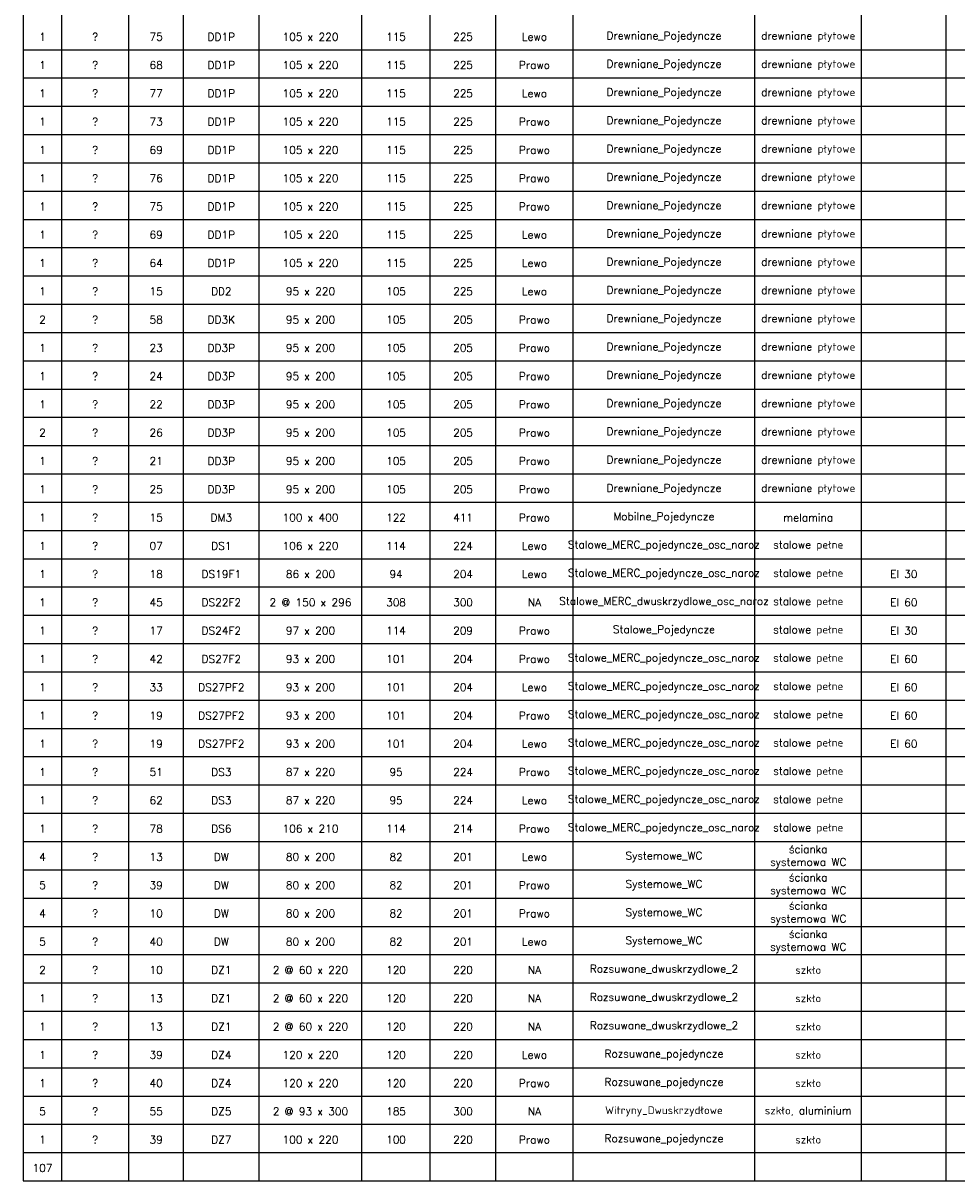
# Model space of a CAD drawing. Header units: centimetres. Extents: x -228435 to 111511, y -89367 to 428125.
# Tile 208 of 219: x -92429 to -56093, y 338225 to 383257. Entities that reach past the tile are written whole.
import ezdxf

# ---------------------------------------------------------------- set-up
doc = ezdxf.new("R2010")
doc.units = ezdxf.units.CM
doc.header["$LTSCALE"] = 50
doc.layers.add('__TABELKA', color=8, linetype='Continuous')
doc.styles.add('Romans', font='Romans.shx')

msp = doc.modelspace()

# ---------------------------------------------------------------- linework, layer by layer
at = {"layer": '__TABELKA', "linetype": 'Continuous', "lineweight": -3}
for p, q in [((-92429.44719, 428124.83671, 630), (-92429.44719, 338224.83671, 630)), ((-90924.44719, 338224.83671, 630), (-90924.44719, 426724.83671, 630)), ((-88319.44719, 338224.83671, 630), (-88319.44719, 426724.83671, 630)), ((-86184.44719, 338224.83671, 630), (-86184.44719, 426724.83671, 630)), ((-83249.44719, 338224.83671, 630), (-83249.44719, 426724.83671, 630)), ((-79249.44719, 338224.83671, 630), (-79249.44719, 426724.83671, 630)), ((-74034.44719, 338224.83671, 630), (-74034.44719, 426724.83671, 630)), ((-71029.44719, 338224.83671, 630), (-71029.44719, 426724.83671, 630)), ((-63954.44719, 338224.83671, 630), (-63954.44719, 426724.83671, 630)), ((-59799.44719, 338224.83671, 630), (-59799.44719, 426724.83671, 630)), ((-56514.44719, 338224.83671, 630), (-56514.44719, 426724.83671, 630)), ((-76586.35018, 338224.83671, 630), (-76586.35018, 425624.83671, 630)), ((-92429.44719, 382224.83671, 630), (111510.55281, 382224.83671, 630)), ((-92429.44719, 381124.83671, 630), (111510.55281, 381124.83671, 630)), ((-92429.44719, 380024.83671, 630), (111510.55281, 380024.83671, 630)), ((-92429.44719, 378924.83671, 630), (111510.55281, 378924.83671, 630)), ((-92429.44719, 377824.83671, 630), (111510.55281, 377824.83671, 630)), ((-92429.44719, 376724.83671, 630), (111510.55281, 376724.83671, 630)), ((-92429.44719, 375624.83671, 630), (111510.55281, 375624.83671, 630)), ((-92429.44719, 374524.83671, 630), (111510.55281, 374524.83671, 630)), ((-92429.44719, 373424.83671, 630), (111510.55281, 373424.83671, 630)), ((-92429.44719, 372324.83671, 630), (111510.55281, 372324.83671, 630)), ((-92429.44719, 371224.83671, 630), (111510.55281, 371224.83671, 630)), ((-92429.44719, 370124.83671, 630), (111510.55281, 370124.83671, 630)), ((-92429.44719, 369024.83671, 630), (111510.55281, 369024.83671, 630)), ((-92429.44719, 367924.83671, 630), (111510.55281, 367924.83671, 630)), ((-92429.44719, 366824.83671, 630), (111510.55281, 366824.83671, 630)), ((-92429.44719, 365724.83671, 630), (111510.55281, 365724.83671, 630)), ((-92429.44719, 364624.83671, 630), (111510.55281, 364624.83671, 630)), ((-92429.44719, 363524.83671, 630), (111510.55281, 363524.83671, 630)), ((-92429.44719, 362424.83671, 630), (111510.55281, 362424.83671, 630)), ((-92429.44719, 361324.83671, 630), (111510.55281, 361324.83671, 630)), ((-92429.44719, 360224.83671, 630), (111510.55281, 360224.83671, 630)), ((-92429.44719, 359124.83671, 630), (111510.55281, 359124.83671, 630)), ((-92429.44719, 358024.83671, 630), (111510.55281, 358024.83671, 630)), ((-92429.44719, 356924.83671, 630), (111510.55281, 356924.83671, 630)), ((-92429.44719, 355824.83671, 630), (111510.55281, 355824.83671, 630)), ((-92429.44719, 354724.83671, 630), (111510.55281, 354724.83671, 630)), ((-92429.44719, 353624.83671, 630), (111510.55281, 353624.83671, 630)), ((-92429.44719, 352524.83671, 630), (111510.55281, 352524.83671, 630)), ((-92429.44719, 351424.83671, 630), (111510.55281, 351424.83671, 630)), ((-92429.44719, 350324.83671, 630), (111510.55281, 350324.83671, 630)), ((-92429.44719, 349224.83671, 630), (111510.55281, 349224.83671, 630)), ((-92429.44719, 348124.83671, 630), (111510.55281, 348124.83671, 630)), ((-92429.44719, 347024.83671, 630), (111510.55281, 347024.83671, 630)), ((-92429.44719, 345924.83671, 630), (111510.55281, 345924.83671, 630)), ((-92429.44719, 344824.83671, 630), (111510.55281, 344824.83671, 630)), ((-92429.44719, 343724.83671, 630), (111510.55281, 343724.83671, 630)), ((-92429.44719, 342624.83671, 630), (111510.55281, 342624.83671, 630)), ((-92429.44719, 341524.83671, 630), (111510.55281, 341524.83671, 630)), ((-92429.44719, 340424.83671, 630), (111510.55281, 340424.83671, 630)), ((-92429.44719, 339324.83671, 630), (111510.55281, 339324.83671, 630)), ((-92429.44719, 338224.83671, 630), (111510.55281, 338224.83671, 630))]:
    msp.add_line(p, q, dxfattribs=at)

# ---------------------------------------------------------------- texts
at = {"layer": '__TABELKA', "linetype": 'Continuous', "lineweight": -3, "char_height": 300, "attachment_point": 5, "style": 'Romans'}
for s, insert, width in [('1', (-91676.94719, 382724.83671, 630), 705), ('?', (-89621.94719, 382724.83671, 630), 1805), ('75', (-87251.94719, 382724.83671, 630), 1335), ('DD1P', (-84716.94719, 382724.83671, 630), 2135), ('105 x 220', (-81249.44719, 382724.83671, 630), 3600), ('115', (-77917.89868, 382724.83671, 630), 2263.0970149), ('225', (-75310.39868, 382724.83671, 630), 2151.9029851), ('Lewo', (-72531.94719, 382724.83671, 630), 2605), ('Drewniane_Pojedyncze', (-67491.94719, 382724.83671, 630), 6675), ('drewniane płytowe', (-61876.94719, 382724.83671, 630), 3755), ('drewniane płytowe', (-61876.94719, 381624.83671, 630), 3755), ('1', (-91676.94719, 381624.83671, 630), 705), ('?', (-89621.94719, 381624.83671, 630), 1805), ('68', (-87251.94719, 381624.83671, 630), 1335), ('DD1P', (-84716.94719, 381624.83671, 630), 2135), ('105 x 220', (-81249.44719, 381624.83671, 630), 3600), ('115', (-77917.89868, 381624.83671, 630), 2263.0970149), ('225', (-75310.39868, 381624.83671, 630), 2151.9029851), ('Prawo', (-72531.94719, 381624.83671, 630), 2605), ('Drewniane_Pojedyncze', (-67491.94719, 381624.83671, 630), 6675), ('drewniane płytowe', (-61876.94719, 380524.83671, 630), 3755), ('1', (-91676.94719, 380524.83671, 630), 705), ('?', (-89621.94719, 380524.83671, 630), 1805), ('77', (-87251.94719, 380524.83671, 630), 1335), ('DD1P', (-84716.94719, 380524.83671, 630), 2135), ('105 x 220', (-81249.44719, 380524.83671, 630), 3600), ('115', (-77917.89868, 380524.83671, 630), 2263.0970149), ('225', (-75310.39868, 380524.83671, 630), 2151.9029851), ('Lewo', (-72531.94719, 380524.83671, 630), 2605), ('Drewniane_Pojedyncze', (-67491.94719, 380524.83671, 630), 6675), ('?', (-89621.94719, 379424.83671, 630), 1805), ('Drewniane_Pojedyncze', (-67491.94719, 379424.83671, 630), 6675), ('drewniane płytowe', (-61876.94719, 379424.83671, 630), 3755), ('1', (-91676.94719, 379424.83671, 630), 705), ('73', (-87251.94719, 379424.83671, 630), 1335), ('DD1P', (-84716.94719, 379424.83671, 630), 2135), ('105 x 220', (-81249.44719, 379424.83671, 630), 3600), ('115', (-77917.89868, 379424.83671, 630), 2263.0970149), ('225', (-75310.39868, 379424.83671, 630), 2151.9029851), ('Prawo', (-72531.94719, 379424.83671, 630), 2605), ('drewniane płytowe', (-61876.94719, 378324.83671, 630), 3755), ('1', (-91676.94719, 378324.83671, 630), 705), ('?', (-89621.94719, 378324.83671, 630), 1805), ('69', (-87251.94719, 378324.83671, 630), 1335), ('DD1P', (-84716.94719, 378324.83671, 630), 2135), ('105 x 220', (-81249.44719, 378324.83671, 630), 3600), ('115', (-77917.89868, 378324.83671, 630), 2263.0970149), ('225', (-75310.39868, 378324.83671, 630), 2151.9029851), ('Prawo', (-72531.94719, 378324.83671, 630), 2605), ('Drewniane_Pojedyncze', (-67491.94719, 378324.83671, 630), 6675), ('1', (-91676.94719, 377224.83671, 630), 705), ('?', (-89621.94719, 377224.83671, 630), 1805), ('76', (-87251.94719, 377224.83671, 630), 1335), ('DD1P', (-84716.94719, 377224.83671, 630), 2135), ('105 x 220', (-81249.44719, 377224.83671, 630), 3600), ('115', (-77917.89868, 377224.83671, 630), 2263.0970149), ('225', (-75310.39868, 377224.83671, 630), 2151.9029851), ('Prawo', (-72531.94719, 377224.83671, 630), 2605), ('Drewniane_Pojedyncze', (-67491.94719, 377224.83671, 630), 6675), ('drewniane płytowe', (-61876.94719, 377224.83671, 630), 3755), ('drewniane płytowe', (-61876.94719, 376124.83671, 630), 3755), ('1', (-91676.94719, 376124.83671, 630), 705), ('?', (-89621.94719, 376124.83671, 630), 1805), ('75', (-87251.94719, 376124.83671, 630), 1335), ('DD1P', (-84716.94719, 376124.83671, 630), 2135), ('105 x 220', (-81249.44719, 376124.83671, 630), 3600), ('115', (-77917.89868, 376124.83671, 630), 2263.0970149), ('225', (-75310.39868, 376124.83671, 630), 2151.9029851), ('Prawo', (-72531.94719, 376124.83671, 630), 2605), ('Drewniane_Pojedyncze', (-67491.94719, 376124.83671, 630), 6675), ('1', (-91676.94719, 375024.83671, 630), 705), ('?', (-89621.94719, 375024.83671, 630), 1805), ('69', (-87251.94719, 375024.83671, 630), 1335), ('DD1P', (-84716.94719, 375024.83671, 630), 2135), ('105 x 220', (-81249.44719, 375024.83671, 630), 3600), ('115', (-77917.89868, 375024.83671, 630), 2263.0970149), ('225', (-75310.39868, 375024.83671, 630), 2151.9029851), ('Lewo', (-72531.94719, 375024.83671, 630), 2605), ('Drewniane_Pojedyncze', (-67491.94719, 375024.83671, 630), 6675), ('drewniane płytowe', (-61876.94719, 375024.83671, 630), 3755), ('drewniane płytowe', (-61876.94719, 373924.83671, 630), 3755), ('1', (-91676.94719, 373924.83671, 630), 705), ('?', (-89621.94719, 373924.83671, 630), 1805), ('64', (-87251.94719, 373924.83671, 630), 1335), ('DD1P', (-84716.94719, 373924.83671, 630), 2135), ('105 x 220', (-81249.44719, 373924.83671, 630), 3600), ('115', (-77917.89868, 373924.83671, 630), 2263.0970149), ('225', (-75310.39868, 373924.83671, 630), 2151.9029851), ('Lewo', (-72531.94719, 373924.83671, 630), 2605), ('Drewniane_Pojedyncze', (-67491.94719, 373924.83671, 630), 6675), ('1', (-91676.94719, 372824.83671, 630), 705), ('?', (-89621.94719, 372824.83671, 630), 1805), ('15', (-87251.94719, 372824.83671, 630), 1335), ('DD2', (-84716.94719, 372824.83671, 630), 2135), ('95 x 220', (-81249.44719, 372824.83671, 630), 3600), ('105', (-77917.89868, 372824.83671, 630), 2263.0970149), ('225', (-75310.39868, 372824.83671, 630), 2151.9029851), ('Lewo', (-72531.94719, 372824.83671, 630), 2605), ('Drewniane_Pojedyncze', (-67491.94719, 372824.83671, 630), 6675), ('drewniane płytowe', (-61876.94719, 372824.83671, 630), 3755), ('drewniane płytowe', (-61876.94719, 371724.83671, 630), 3755), ('2', (-91676.94719, 371724.83671, 630), 705), ('?', (-89621.94719, 371724.83671, 630), 1805), ('58', (-87251.94719, 371724.83671, 630), 1335), ('DD3K', (-84716.94719, 371724.83671, 630), 2135), ('95 x 200', (-81249.44719, 371724.83671, 630), 3600), ('105', (-77917.89868, 371724.83671, 630), 2263.0970149), ('205', (-75310.39868, 371724.83671, 630), 2151.9029851), ('Prawo', (-72531.94719, 371724.83671, 630), 2605), ('Drewniane_Pojedyncze', (-67491.94719, 371724.83671, 630), 6675), ('drewniane płytowe', (-61876.94719, 370624.83671, 630), 3755), ('1', (-91676.94719, 370624.83671, 630), 705), ('?', (-89621.94719, 370624.83671, 630), 1805), ('23', (-87251.94719, 370624.83671, 630), 1335), ('DD3P', (-84716.94719, 370624.83671, 630), 2135), ('95 x 200', (-81249.44719, 370624.83671, 630), 3600), ('105', (-77917.89868, 370624.83671, 630), 2263.0970149), ('205', (-75310.39868, 370624.83671, 630), 2151.9029851), ('Prawo', (-72531.94719, 370624.83671, 630), 2605), ('Drewniane_Pojedyncze', (-67491.94719, 370624.83671, 630), 6675), ('?', (-89621.94719, 369524.83671, 630), 1805), ('24', (-87251.94719, 369524.83671, 630), 1335), ('DD3P', (-84716.94719, 369524.83671, 630), 2135), ('95 x 200', (-81249.44719, 369524.83671, 630), 3600), ('105', (-77917.89868, 369524.83671, 630), 2263.0970149), ('205', (-75310.39868, 369524.83671, 630), 2151.9029851), ('Drewniane_Pojedyncze', (-67491.94719, 369524.83671, 630), 6675), ('drewniane płytowe', (-61876.94719, 369524.83671, 630), 3755), ('1', (-91676.94719, 369524.83671, 630), 705), ('Prawo', (-72531.94719, 369524.83671, 630), 2605), ('drewniane płytowe', (-61876.94719, 368424.83671, 630), 3755), ('1', (-91676.94719, 368424.83671, 630), 705), ('?', (-89621.94719, 368424.83671, 630), 1805), ('22', (-87251.94719, 368424.83671, 630), 1335), ('DD3P', (-84716.94719, 368424.83671, 630), 2135), ('95 x 200', (-81249.44719, 368424.83671, 630), 3600), ('105', (-77917.89868, 368424.83671, 630), 2263.0970149), ('205', (-75310.39868, 368424.83671, 630), 2151.9029851), ('Prawo', (-72531.94719, 368424.83671, 630), 2605), ('Drewniane_Pojedyncze', (-67491.94719, 368424.83671, 630), 6675), ('2', (-91676.94719, 367324.83671, 630), 705), ('?', (-89621.94719, 367324.83671, 630), 1805), ('26', (-87251.94719, 367324.83671, 630), 1335), ('DD3P', (-84716.94719, 367324.83671, 630), 2135), ('95 x 200', (-81249.44719, 367324.83671, 630), 3600), ('105', (-77917.89868, 367324.83671, 630), 2263.0970149), ('205', (-75310.39868, 367324.83671, 630), 2151.9029851), ('Prawo', (-72531.94719, 367324.83671, 630), 2605), ('Drewniane_Pojedyncze', (-67491.94719, 367324.83671, 630), 6675), ('drewniane płytowe', (-61876.94719, 367324.83671, 630), 3755), ('drewniane płytowe', (-61876.94719, 366224.83671, 630), 3755), ('1', (-91676.94719, 366224.83671, 630), 705), ('?', (-89621.94719, 366224.83671, 630), 1805), ('21', (-87251.94719, 366224.83671, 630), 1335), ('DD3P', (-84716.94719, 366224.83671, 630), 2135), ('95 x 200', (-81249.44719, 366224.83671, 630), 3600), ('105', (-77917.89868, 366224.83671, 630), 2263.0970149), ('205', (-75310.39868, 366224.83671, 630), 2151.9029851), ('Prawo', (-72531.94719, 366224.83671, 630), 2605), ('Drewniane_Pojedyncze', (-67491.94719, 366224.83671, 630), 6675), ('1', (-91676.94719, 365124.83671, 630), 705), ('?', (-89621.94719, 365124.83671, 630), 1805), ('25', (-87251.94719, 365124.83671, 630), 1335), ('DD3P', (-84716.94719, 365124.83671, 630), 2135), ('95 x 200', (-81249.44719, 365124.83671, 630), 3600), ('105', (-77917.89868, 365124.83671, 630), 2263.0970149), ('205', (-75310.39868, 365124.83671, 630), 2151.9029851), ('Prawo', (-72531.94719, 365124.83671, 630), 2605), ('Drewniane_Pojedyncze', (-67491.94719, 365124.83671, 630), 6675), ('drewniane płytowe', (-61876.94719, 365124.83671, 630), 3755), ('1', (-91676.94719, 364024.83671, 630), 705), ('?', (-89621.94719, 364024.83671, 630), 1805), ('15', (-87251.94719, 364024.83671, 630), 1335), ('DM3', (-84716.94719, 364024.83671, 630), 2135), ('100 x 400', (-81249.44719, 364024.83671, 630), 3600), ('122', (-77917.89868, 364024.83671, 630), 2263.0970149), ('411', (-75310.39868, 364024.83671, 630), 2151.9029851), ('Prawo', (-72531.94719, 364024.83671, 630), 2605), ('Mobilne_Pojedyncze', (-67491.94719, 364024.83671, 630), 6675), ('melamina', (-61876.94719, 364024.83671, 630), 3755), ('1', (-91676.94719, 362924.83671, 630), 705), ('?', (-89621.94719, 362924.83671, 630), 1805), ('07', (-87251.94719, 362924.83671, 630), 1335), ('DS1', (-84716.94719, 362924.83671, 630), 2135), ('106 x 220', (-81249.44719, 362924.83671, 630), 3600), ('114', (-77917.89868, 362924.83671, 630), 2263.0970149), ('224', (-75310.39868, 362924.83671, 630), 2151.9029851), ('Lewo', (-72531.94719, 362924.83671, 630), 2605), ('Stalowe_MERC_pojedyncze_osc_naroz', (-67491.94719, 362924.83671, 630), 6675), ('stalowe pełne', (-61876.94719, 362924.83671, 630), 3755), ('stalowe pełne', (-61876.94719, 361824.83671, 630), 3755), ('1', (-91676.94719, 361824.83671, 630), 705), ('?', (-89621.94719, 361824.83671, 630), 1805), ('18', (-87251.94719, 361824.83671, 630), 1335), ('DS19F1', (-84716.94719, 361824.83671, 630), 2135), ('86 x 200', (-81249.44719, 361824.83671, 630), 3600), ('94', (-77917.89868, 361824.83671, 630), 2263.0970149), ('204', (-75310.39868, 361824.83671, 630), 2151.9029851), ('Lewo', (-72531.94719, 361824.83671, 630), 2605), ('Stalowe_MERC_pojedyncze_osc_naroz', (-67491.94719, 361824.83671, 630), 6675), ('EI 30', (-58156.94719, 361824.83671, 630), 2885), ('1', (-91676.94719, 360724.83671, 630), 705), ('?', (-89621.94719, 360724.83671, 630), 1805), ('45', (-87251.94719, 360724.83671, 630), 1335), ('DS22F2', (-84716.94719, 360724.83671, 630), 2135), ('2 @ 150 x 296', (-81249.44719, 360724.83671, 630), 3600), ('308', (-77917.89868, 360724.83671, 630), 2263.0970149), ('300', (-75310.39868, 360724.83671, 630), 2151.9029851), ('NA', (-72531.94719, 360724.83671, 630), 2605), ('Stalowe_MERC_dwuskrzydlowe_osc_naroz', (-67491.94719, 360724.83671, 630), 6675), ('stalowe pełne', (-61876.94719, 360724.83671, 630), 3755), ('EI 60', (-58156.94719, 360724.83671, 630), 2885), ('1', (-91676.94719, 359624.83671, 630), 705), ('?', (-89621.94719, 359624.83671, 630), 1805), ('17', (-87251.94719, 359624.83671, 630), 1335), ('DS24F2', (-84716.94719, 359624.83671, 630), 2135), ('97 x 200', (-81249.44719, 359624.83671, 630), 3600), ('114', (-77917.89868, 359624.83671, 630), 2263.0970149), ('209', (-75310.39868, 359624.83671, 630), 2151.9029851), ('Prawo', (-72531.94719, 359624.83671, 630), 2605), ('Stalowe_Pojedyncze', (-67491.94719, 359624.83671, 630), 6675), ('stalowe pełne', (-61876.94719, 359624.83671, 630), 3755), ('EI 30', (-58156.94719, 359624.83671, 630), 2885), ('1', (-91676.94719, 358524.83671, 630), 705), ('?', (-89621.94719, 358524.83671, 630), 1805), ('42', (-87251.94719, 358524.83671, 630), 1335), ('DS27F2', (-84716.94719, 358524.83671, 630), 2135), ('93 x 200', (-81249.44719, 358524.83671, 630), 3600), ('101', (-77917.89868, 358524.83671, 630), 2263.0970149), ('204', (-75310.39868, 358524.83671, 630), 2151.9029851), ('Prawo', (-72531.94719, 358524.83671, 630), 2605), ('Stalowe_MERC_pojedyncze_osc_naroz', (-67491.94719, 358524.83671, 630), 6675), ('stalowe pełne', (-61876.94719, 358524.83671, 630), 3755), ('EI 60', (-58156.94719, 358524.83671, 630), 2885), ('1', (-91676.94719, 357424.83671, 630), 705), ('?', (-89621.94719, 357424.83671, 630), 1805), ('33', (-87251.94719, 357424.83671, 630), 1335), ('DS27PF2', (-84716.94719, 357424.83671, 630), 2135), ('93 x 200', (-81249.44719, 357424.83671, 630), 3600), ('101', (-77917.89868, 357424.83671, 630), 2263.0970149), ('204', (-75310.39868, 357424.83671, 630), 2151.9029851), ('Lewo', (-72531.94719, 357424.83671, 630), 2605), ('Stalowe_MERC_pojedyncze_osc_naroz', (-67491.94719, 357424.83671, 630), 6675), ('stalowe pełne', (-61876.94719, 357424.83671, 630), 3755), ('EI 60', (-58156.94719, 357424.83671, 630), 2885), ('1', (-91676.94719, 356324.83671, 630), 705), ('?', (-89621.94719, 356324.83671, 630), 1805), ('19', (-87251.94719, 356324.83671, 630), 1335), ('DS27PF2', (-84716.94719, 356324.83671, 630), 2135), ('93 x 200', (-81249.44719, 356324.83671, 630), 3600), ('101', (-77917.89868, 356324.83671, 630), 2263.0970149), ('204', (-75310.39868, 356324.83671, 630), 2151.9029851), ('Prawo', (-72531.94719, 356324.83671, 630), 2605), ('Stalowe_MERC_pojedyncze_osc_naroz', (-67491.94719, 356324.83671, 630), 6675), ('stalowe pełne', (-61876.94719, 356324.83671, 630), 3755), ('EI 60', (-58156.94719, 356324.83671, 630), 2885), ('1', (-91676.94719, 355224.83671, 630), 705), ('?', (-89621.94719, 355224.83671, 630), 1805), ('19', (-87251.94719, 355224.83671, 630), 1335), ('DS27PF2', (-84716.94719, 355224.83671, 630), 2135), ('93 x 200', (-81249.44719, 355224.83671, 630), 3600), ('101', (-77917.89868, 355224.83671, 630), 2263.0970149), ('204', (-75310.39868, 355224.83671, 630), 2151.9029851), ('Lewo', (-72531.94719, 355224.83671, 630), 2605), ('Stalowe_MERC_pojedyncze_osc_naroz', (-67491.94719, 355224.83671, 630), 6675), ('stalowe pełne', (-61876.94719, 355224.83671, 630), 3755), ('EI 60', (-58156.94719, 355224.83671, 630), 2885), ('1', (-91676.94719, 354124.83671, 630), 705), ('?', (-89621.94719, 354124.83671, 630), 1805), ('51', (-87251.94719, 354124.83671, 630), 1335), ('DS3', (-84716.94719, 354124.83671, 630), 2135), ('87 x 220', (-81249.44719, 354124.83671, 630), 3600), ('95', (-77917.89868, 354124.83671, 630), 2263.0970149), ('224', (-75310.39868, 354124.83671, 630), 2151.9029851), ('Prawo', (-72531.94719, 354124.83671, 630), 2605), ('Stalowe_MERC_pojedyncze_osc_naroz', (-67491.94719, 354124.83671, 630), 6675), ('stalowe pełne', (-61876.94719, 354124.83671, 630), 3755), ('1', (-91676.94719, 353024.83671, 630), 705), ('?', (-89621.94719, 353024.83671, 630), 1805), ('62', (-87251.94719, 353024.83671, 630), 1335), ('DS3', (-84716.94719, 353024.83671, 630), 2135), ('87 x 220', (-81249.44719, 353024.83671, 630), 3600), ('95', (-77917.89868, 353024.83671, 630), 2263.0970149), ('224', (-75310.39868, 353024.83671, 630), 2151.9029851), ('Lewo', (-72531.94719, 353024.83671, 630), 2605), ('Stalowe_MERC_pojedyncze_osc_naroz', (-67491.94719, 353024.83671, 630), 6675), ('stalowe pełne', (-61876.94719, 353024.83671, 630), 3755), ('stalowe pełne', (-61876.94719, 351924.83671, 630), 3755), ('1', (-91676.94719, 351924.83671, 630), 705), ('?', (-89621.94719, 351924.83671, 630), 1805), ('78', (-87251.94719, 351924.83671, 630), 1335), ('DS6', (-84716.94719, 351924.83671, 630), 2135), ('106 x 210', (-81249.44719, 351924.83671, 630), 3600), ('114', (-77917.89868, 351924.83671, 630), 2263.0970149), ('214', (-75310.39868, 351924.83671, 630), 2151.9029851), ('Prawo', (-72531.94719, 351924.83671, 630), 2605), ('Stalowe_MERC_pojedyncze_osc_naroz', (-67491.94719, 351924.83671, 630), 6675), ('ścianka systemowa WC', (-61876.94719, 350824.83671, 630), 3755), ('4', (-91676.94719, 350824.83671, 630), 705), ('?', (-89621.94719, 350824.83671, 630), 1805), ('13', (-87251.94719, 350824.83671, 630), 1335), ('DW', (-84716.94719, 350824.83671, 630), 2135), ('80 x 200', (-81249.44719, 350824.83671, 630), 3600), ('82', (-77917.89868, 350824.83671, 630), 2263.0970149), ('201', (-75310.39868, 350824.83671, 630), 2151.9029851), ('Lewo', (-72531.94719, 350824.83671, 630), 2605), ('Systemowe_WC', (-67491.94719, 350824.83671, 630), 6675), ('5', (-91676.94719, 349724.83671, 630), 705), ('?', (-89621.94719, 349724.83671, 630), 1805), ('39', (-87251.94719, 349724.83671, 630), 1335), ('DW', (-84716.94719, 349724.83671, 630), 2135), ('80 x 200', (-81249.44719, 349724.83671, 630), 3600), ('82', (-77917.89868, 349724.83671, 630), 2263.0970149), ('201', (-75310.39868, 349724.83671, 630), 2151.9029851), ('Prawo', (-72531.94719, 349724.83671, 630), 2605), ('Systemowe_WC', (-67491.94719, 349724.83671, 630), 6675), ('ścianka systemowa WC', (-61876.94719, 349724.83671, 630), 3755), ('ścianka systemowa WC', (-61876.94719, 348624.83671, 630), 3755), ('4', (-91676.94719, 348624.83671, 630), 705), ('?', (-89621.94719, 348624.83671, 630), 1805), ('10', (-87251.94719, 348624.83671, 630), 1335), ('DW', (-84716.94719, 348624.83671, 630), 2135), ('80 x 200', (-81249.44719, 348624.83671, 630), 3600), ('82', (-77917.89868, 348624.83671, 630), 2263.0970149), ('201', (-75310.39868, 348624.83671, 630), 2151.9029851), ('Prawo', (-72531.94719, 348624.83671, 630), 2605), ('Systemowe_WC', (-67491.94719, 348624.83671, 630), 6675), ('5', (-91676.94719, 347524.83671, 630), 705), ('?', (-89621.94719, 347524.83671, 630), 1805), ('40', (-87251.94719, 347524.83671, 630), 1335), ('DW', (-84716.94719, 347524.83671, 630), 2135), ('80 x 200', (-81249.44719, 347524.83671, 630), 3600), ('82', (-77917.89868, 347524.83671, 630), 2263.0970149), ('201', (-75310.39868, 347524.83671, 630), 2151.9029851), ('Lewo', (-72531.94719, 347524.83671, 630), 2605), ('Systemowe_WC', (-67491.94719, 347524.83671, 630), 6675), ('ścianka systemowa WC', (-61876.94719, 347524.83671, 630), 3755), ('2', (-91676.94719, 346424.83671, 630), 705), ('?', (-89621.94719, 346424.83671, 630), 1805), ('10', (-87251.94719, 346424.83671, 630), 1335), ('DZ1', (-84716.94719, 346424.83671, 630), 2135), ('2 @ 60 x 220', (-81249.44719, 346424.83671, 630), 3600), ('120', (-77917.89868, 346424.83671, 630), 2263.0970149), ('220', (-75310.39868, 346424.83671, 630), 2151.9029851), ('NA', (-72531.94719, 346424.83671, 630), 2605), ('Rozsuwane_dwuskrzydlowe_2', (-67491.94719, 346424.83671, 630), 6675), ('szkło', (-61876.94719, 346424.83671, 630), 3755), ('1', (-91676.94719, 345324.83671, 630), 705), ('?', (-89621.94719, 345324.83671, 630), 1805), ('13', (-87251.94719, 345324.83671, 630), 1335), ('DZ1', (-84716.94719, 345324.83671, 630), 2135), ('2 @ 60 x 220', (-81249.44719, 345324.83671, 630), 3600), ('120', (-77917.89868, 345324.83671, 630), 2263.0970149), ('220', (-75310.39868, 345324.83671, 630), 2151.9029851), ('NA', (-72531.94719, 345324.83671, 630), 2605), ('Rozsuwane_dwuskrzydlowe_2', (-67491.94719, 345324.83671, 630), 6675), ('szkło', (-61876.94719, 345324.83671, 630), 3755), ('1', (-91676.94719, 344224.83671, 630), 705), ('?', (-89621.94719, 344224.83671, 630), 1805), ('13', (-87251.94719, 344224.83671, 630), 1335), ('DZ1', (-84716.94719, 344224.83671, 630), 2135), ('2 @ 60 x 220', (-81249.44719, 344224.83671, 630), 3600), ('120', (-77917.89868, 344224.83671, 630), 2263.0970149), ('220', (-75310.39868, 344224.83671, 630), 2151.9029851), ('NA', (-72531.94719, 344224.83671, 630), 2605), ('Rozsuwane_dwuskrzydlowe_2', (-67491.94719, 344224.83671, 630), 6675), ('szkło', (-61876.94719, 344224.83671, 630), 3755), ('1', (-91676.94719, 343124.83671, 630), 705), ('?', (-89621.94719, 343124.83671, 630), 1805), ('39', (-87251.94719, 343124.83671, 630), 1335), ('DZ4', (-84716.94719, 343124.83671, 630), 2135), ('120 x 220', (-81249.44719, 343124.83671, 630), 3600), ('120', (-77917.89868, 343124.83671, 630), 2263.0970149), ('220', (-75310.39868, 343124.83671, 630), 2151.9029851), ('Lewo', (-72531.94719, 343124.83671, 630), 2605), ('Rozsuwane_pojedyncze', (-67491.94719, 343124.83671, 630), 6675), ('szkło', (-61876.94719, 343124.83671, 630), 3755), ('szkło', (-61876.94719, 342024.83671, 630), 3755), ('1', (-91676.94719, 342024.83671, 630), 705), ('?', (-89621.94719, 342024.83671, 630), 1805), ('40', (-87251.94719, 342024.83671, 630), 1335), ('DZ4', (-84716.94719, 342024.83671, 630), 2135), ('120 x 220', (-81249.44719, 342024.83671, 630), 3600), ('120', (-77917.89868, 342024.83671, 630), 2263.0970149), ('220', (-75310.39868, 342024.83671, 630), 2151.9029851), ('Prawo', (-72531.94719, 342024.83671, 630), 2605), ('Rozsuwane_pojedyncze', (-67491.94719, 342024.83671, 630), 6675), ('5', (-91676.94719, 340924.83671, 630), 705), ('?', (-89621.94719, 340924.83671, 630), 1805), ('55', (-87251.94719, 340924.83671, 630), 1335), ('DZ5', (-84716.94719, 340924.83671, 630), 2135), ('2 @ 93 x 300', (-81249.44719, 340924.83671, 630), 3600), ('185', (-77917.89868, 340924.83671, 630), 2263.0970149), ('300', (-75310.39868, 340924.83671, 630), 2151.9029851), ('NA', (-72531.94719, 340924.83671, 630), 2605), ('Witryny_Dwuskrzydłowe', (-67491.94719, 340924.83671, 630), 6675), ('szkło, aluminium', (-61876.94719, 340924.83671, 630), 3755), ('1', (-91676.94719, 339824.83671, 630), 705), ('?', (-89621.94719, 339824.83671, 630), 1805), ('39', (-87251.94719, 339824.83671, 630), 1335), ('DZ7', (-84716.94719, 339824.83671, 630), 2135), ('100 x 220', (-81249.44719, 339824.83671, 630), 3600), ('100', (-77917.89868, 339824.83671, 630), 2263.0970149), ('220', (-75310.39868, 339824.83671, 630), 2151.9029851), ('Prawo', (-72531.94719, 339824.83671, 630), 2605), ('Rozsuwane_pojedyncze', (-67491.94719, 339824.83671, 630), 6675), ('szkło', (-61876.94719, 339824.83671, 630), 3755), ('107', (-91676.94719, 338724.83671, 630), 705)]:
    msp.add_mtext(s, dxfattribs=dict(at, insert=insert, width=width))

doc.saveas('drawing.dxf')
